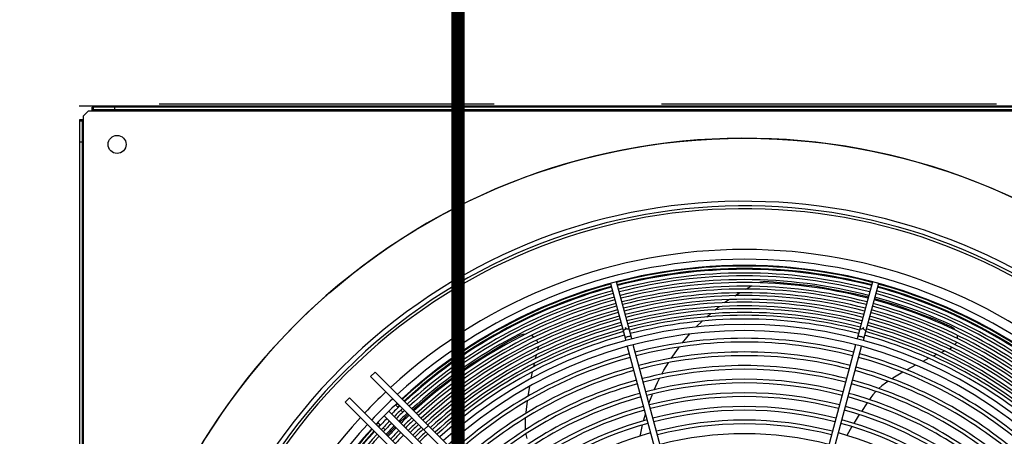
# Model space of a CAD drawing. Header units: centimetres. Extents: x -92429 to 178773, y 2337 to 428125.
# Tile 54 of 138: x 162314 to 162387, y 9191 to 9222. Entities that reach past the tile are written whole.
import ezdxf

# ---------------------------------------------------------------- set-up
doc = ezdxf.new("R2010")
doc.units = ezdxf.units.CM
doc.header["$LTSCALE"] = 50
doc.linetypes.add('DASHED', pattern=[0.75, 0.5, -0.25])
doc.layers.add('Dach_Ist$0$RYSUNKOWE_NIEDRUK', color=6, linetype='Continuous', plot=False)
doc.layers.add('WL_urządzenia', color=1, linetype='Continuous')

msp = doc.modelspace()

# ---------------------------------------------------------------- linework, layer by layer
at = {"layer": 'Dach_Ist$0$RYSUNKOWE_NIEDRUK', "color": 8, "const_width": 1, "elevation": 2170}
msp.add_lwpolyline([(162474.34, 8804.997), (162761.334, 8893.291), (162225.915, 8893.291), (162346.373, 8893.291), (162346.373, 8733.149), (162346.373, 13607.706), (162346.373, 13508.773), (162262.567, 13508.773), (162671.299, 13508.773), (162444.719, 13577.681)], dxfattribs=at)
at = {"layer": 'WL_urządzenia', "color": 1, "linetype": 'Continuous'}
for p, q in [((162318.11, 9216.033, 2170), (162417.391, 9216.033, 2170)), ((162319.083, 9215.662, 2170), (162319.083, 9215.94, 2170)), ((162416.418, 9215.94, 2170), (162319.083, 9215.94, 2170)), ((162319.176, 9215.755, 2170), (162319.176, 9215.94, 2170)), ((162320.752, 9215.94, 2170), (162320.752, 9215.755, 2170)), ((162318.434, 9215.292, 2170), (162318.805, 9215.662, 2170)), ((162318.434, 9215.013, 2170), (162318.434, 9215.292, 2170)), ((162318.805, 9215.662, 2170), (162319.083, 9215.662, 2170)), ((162319.176, 9215.755, 2170), (162319.083, 9215.755, 2170)), ((162319.083, 9215.662, 2170), (162416.418, 9215.662, 2170)), ((162416.325, 9215.755, 2170), (162319.176, 9215.755, 2170)), ((162318.156, 9117.678, 2170), (162318.156, 9215.013, 2170)), ((162318.156, 9215.013, 2170), (162318.434, 9215.013, 2170)), ((162318.156, 9214.921, 2170), (162318.341, 9214.921, 2170)), ((162318.341, 9215.013, 2170), (162318.341, 9214.921, 2170)), ((162318.341, 9214.921, 2170), (162318.341, 9117.771, 2170)), ((162318.434, 9117.678, 2170), (162318.434, 9215.013, 2170)), ((162318.156, 9213.345, 2170), (162318.341, 9213.345, 2170)), ((162357.75, 9202.773, 2170), (162358.889, 9198.52, 2170)), ((162359.337, 9198.64, 2170), (162358.198, 9202.893, 2170)), ((162368.795, 9202.832, 2170), (162368.823, 9202.846, 2170)), ((162368.823, 9202.846, 2170), (162368.969, 9202.899, 2170)), ((162368.969, 9202.899, 2170), (162369.15, 9202.93, 2170)), ((162369.15, 9202.93, 2170), (162369.253, 9202.932, 2170)), ((162369.253, 9202.932, 2170), (162369.925, 9202.898, 2170)), ((162369.925, 9202.898, 2170), (162373, 9202.584, 2170)), ((162377.303, 9202.893, 2170), (162376.164, 9198.64, 2170)), ((162377.751, 9202.773, 2170), (162376.611, 9198.52, 2170)), ((162367.022, 9201.858, 2170), (162367.375, 9202.076, 2170)), ((162367.861, 9202.356, 2170), (162368.253, 9202.566, 2170)), ((162373, 9202.584, 2170), (162376.056, 9202.008, 2170)), ((162376.056, 9202.008, 2170), (162377.003, 9201.774, 2170)), ((162366.262, 9201.343, 2170), (162366.582, 9201.568, 2170)), ((162377.451, 9201.654, 2170), (162379.049, 9201.176, 2170)), ((162364.94, 9200.277, 2170), (162365.207, 9200.512, 2170)), ((162365.571, 9200.815, 2170), (162365.742, 9200.951, 2170)), ((162365.742, 9200.951, 2170), (162365.863, 9201.046, 2170)), ((162379.049, 9201.176, 2170), (162381.931, 9200.105, 2170)), ((162364.159, 9199.524, 2170), (162364.607, 9199.969, 2170)), ((162381.931, 9200.105, 2170), (162383.093, 9199.593, 2170)), ((162383.093, 9199.593, 2170), (162383.162, 9199.558, 2170)), ((162383.162, 9199.558, 2170), (162383.313, 9199.451, 2170)), ((162383.313, 9199.451, 2170), (162383.437, 9199.319, 2170)), ((162383.437, 9199.319, 2170), (162383.454, 9199.296, 2170)), ((162347.261, 9196.693, 2170), (162349.878, 9198.305, 2170)), ((162349.878, 9198.305, 2170), (162350.997, 9198.905, 2170)), ((162350.997, 9198.905, 2170), (162351.067, 9198.937, 2170)), ((162351.067, 9198.937, 2170), (162351.245, 9198.991, 2170)), ((162351.245, 9198.991, 2170), (162351.425, 9199.008, 2170)), ((162351.425, 9199.008, 2170), (162351.453, 9199.007, 2170)), ((162351.86, 9198.897, 2170), (162351.939, 9198.85, 2170)), ((162351.939, 9198.85, 2170), (162352.056, 9198.756, 2170)), ((162352.231, 9198.532, 2170), (162352.278, 9198.435, 2170)), ((162352.278, 9198.435, 2170), (162352.313, 9198.335, 2170)), ((162363.123, 9198.342, 2170), (162363.455, 9198.746, 2170)), ((162363.455, 9198.746, 2170), (162363.675, 9199.001, 2170)), ((162383.511, 9198.294, 2170), (162383.454, 9198.206, 2170)), ((162383.559, 9198.391, 2170), (162383.511, 9198.294, 2170)), ((162383.618, 9198.909, 2170), (162383.629, 9198.817, 2170)), ((162383.629, 9198.817, 2170), (162383.628, 9198.667, 2170)), ((162352.317, 9197.842, 2170), (162352.302, 9197.784, 2170)), ((162352.331, 9197.902, 2170), (162352.317, 9197.842, 2170)), ((162352.347, 9198.043, 2170), (162352.331, 9197.902, 2170)), ((162359.009, 9198.072, 2170), (162362.896, 9183.566, 2170)), ((162363.344, 9183.686, 2170), (162359.457, 9198.192, 2170)), ((162362.283, 9197.175, 2170), (162362.821, 9197.947, 2170)), ((162362.821, 9197.947, 2170), (162362.878, 9198.024, 2170)), ((162376.044, 9198.192, 2170), (162372.157, 9183.686, 2170)), ((162372.604, 9183.566, 2170), (162376.491, 9198.072, 2170)), ((162382.671, 9197.726, 2170), (162382.42, 9197.614, 2170)), ((162382.676, 9197.728, 2170), (162382.671, 9197.726, 2170)), ((162383.068, 9197.899, 2170), (162383.013, 9197.875, 2170)), ((162383.123, 9197.924, 2170), (162383.068, 9197.899, 2170)), ((162383.245, 9197.999, 2170), (162383.123, 9197.924, 2170)), ((162352.208, 9197.423, 2170), (162352.143, 9197.156, 2170)), ((162352.21, 9197.428, 2170), (162352.208, 9197.423, 2170)), ((162361.745, 9196.288, 2170), (162362.08, 9196.855, 2170)), ((162381.511, 9197.184, 2170), (162381.051, 9196.953, 2170)), ((162382.089, 9197.461, 2170), (162381.837, 9197.343, 2170)), ((162339.859, 9195.81, 2170), (162340.187, 9196.138, 2170)), ((162340.187, 9196.138, 2170), (162364.216, 9172.109, 2170)), ((162344.762, 9194.847, 2170), (162347.261, 9196.693, 2170)), ((162351.921, 9196.176, 2170), (162351.82, 9195.67, 2170)), ((162352.059, 9196.801, 2170), (162351.998, 9196.53, 2170)), ((162361.589, 9196.003, 2170), (162361.745, 9196.288, 2170)), ((162379.565, 9196.14, 2170), (162378.817, 9195.689, 2170)), ((162380.522, 9196.675, 2170), (162379.872, 9196.316, 2170)), ((162363.825, 9171.844, 2170), (162339.859, 9195.81, 2170)), ((162361.023, 9194.834, 2170), (162361.27, 9195.376, 2170)), ((162361.27, 9195.376, 2170), (162361.422, 9195.684, 2170)), ((162378.452, 9195.459, 2170), (162378.266, 9195.333, 2170)), ((162378.467, 9195.469, 2170), (162378.452, 9195.459, 2170)), ((162378.817, 9195.689, 2170), (162378.763, 9195.655, 2170)), ((162342.997, 9193.328, 2170), (162344.762, 9194.847, 2170)), ((162351.713, 9195.082, 2170), (162351.596, 9194.349, 2170)), ((162377.531, 9194.683, 2170), (162377.327, 9194.444, 2170)), ((162377.557, 9194.711, 2170), (162377.531, 9194.683, 2170)), ((162378.003, 9195.132, 2170), (162377.774, 9194.93, 2170)), ((162378.266, 9195.333, 2170), (162378.003, 9195.132, 2170)), ((162337.959, 9193.909, 2170), (162338.286, 9194.237, 2170)), ((162361.987, 9169.881, 2170), (162337.959, 9193.909, 2170)), ((162338.286, 9194.237, 2170), (162362.252, 9170.271, 2170)), ((162351.547, 9193.999, 2170), (162351.441, 9193.132, 2170)), ((162360.627, 9193.828, 2170), (162360.852, 9194.424, 2170)), ((162360.852, 9194.424, 2170), (162360.889, 9194.516, 2170)), ((162377.183, 9194.255, 2170), (162377.07, 9194.095, 2170)), ((162377.327, 9194.444, 2170), (162377.183, 9194.255, 2170)), ((162341.204, 9193.22, 2170), (162344.317, 9190.107, 2170)), ((162341.703, 9193.704, 2170), (162341.91, 9193.498, 2170)), ((162342.106, 9193.301, 2170), (162342.257, 9193.151, 2170)), ((162376.903, 9193.857, 2170), (162376.473, 9193.219, 2170)), ((162340.876, 9192.893, 2170), (162343.99, 9189.779, 2170)), ((162342.023, 9192.401, 2170), (162342.426, 9192.793, 2170)), ((162342.426, 9192.793, 2170), (162342.657, 9193.012, 2170)), ((162351.382, 9192.478, 2170), (162351.379, 9192.147, 2170)), ((162351.398, 9192.703, 2170), (162351.382, 9192.478, 2170)), ((162351.399, 9192.72, 2170), (162351.398, 9192.703, 2170)), ((162351.441, 9193.132, 2170), (162351.434, 9193.068, 2170)), ((162360.226, 9192.52, 2170), (162360.364, 9193.018, 2170)), ((162376.004, 9192.482, 2170), (162375.911, 9192.329, 2170)), ((162376.316, 9192.977, 2170), (162376.004, 9192.482, 2170)), ((162340.599, 9192.187, 2170), (162340.392, 9192.394, 2170)), ((162340.946, 9191.84, 2170), (162340.795, 9191.99, 2170)), ((162341.084, 9191.439, 2170), (162341.695, 9192.073, 2170)), ((162343.835, 9191.835, 2170), (162344.162, 9192.163, 2170)), ((162351.379, 9192.147, 2170), (162351.397, 9191.843, 2170)), ((162359.989, 9191.456, 2170), (162360.148, 9192.207, 2170)), ((162375.763, 9192.083, 2170), (162375.382, 9191.425, 2170)), ((162351.435, 9191.537, 2170), (162351.442, 9191.499, 2170)), ((162351.442, 9191.499, 2170), (162351.504, 9191.191, 2170)), ((162359.975, 9191.381, 2170), (162359.989, 9191.456, 2170))]:
    msp.add_line(p, q, dxfattribs=at)
at = {"layer": 'WL_urządzenia', "color": 1, "linetype": 'DASHED'}
msp.add_line((162424.066, 9216.172, 2170), (162318.249, 9216.172, 2170), dxfattribs=at)
at = {"layer": 'WL_urządzenia', "color": 1, "linetype": 'Continuous'}
for points in [[(162359.144, 9199.363, -0.407676), (162358.871, 9199.484, -0.407676), (162358.696, 9199.243)], [(162376.805, 9199.243, -0.407676), (162376.63, 9199.484, -0.407676), (162376.357, 9199.363)], [(162359.282, 9198.845, -0.037253), (162359.056, 9198.793, -0.037253), (162358.835, 9198.725)], [(162376.666, 9198.725, -0.037253), (162376.445, 9198.793, -0.037253), (162376.219, 9198.845)]]:
    msp.add_lwpolyline(points, format="xyb", dxfattribs=at)
for centre, radius in [((162320.937, 9213.159, 2170), 0.672), ((162320.937, 9213.159, 2170), 0.672), ((162367.75, 9166.346, 2170), 47.277)]:
    msp.add_circle(centre, radius, dxfattribs=at)
for radius, start, end in [(47.277, 229.44157, 220.55843), (42.566, 227.99606, 222.00394), (42.222, 228.02047, 221.97953), (42.012, 228.03557, 221.96443), (38.964, 47.31794, 132.68206), (38.239, 47.36195, 132.63805), (37.775, 47.39095, 132.60905), (37.729, 75.35194, 104.64806), (37.544, 75.35368, 104.64632), (37.483, 75.35425, 104.64575), (37.205, 75.3569, 104.6431), (37.729, 105.35194, 132.60611), (36.992, 75.35895, 104.64105), (36.714, 75.36167, 104.63833), (36.501, 75.36378, 104.63622), (37.729, 47.39389, 74.64806), (37.544, 105.35368, 132.59429), (37.483, 105.35425, 132.59039), (37.205, 105.3569, 132.57237), (36.992, 105.35895, 132.5584), (36.223, 75.36657, 104.63343), (36.011, 75.36874, 104.63126), (35.732, 75.37161, 104.62839), (36.992, 47.4416, 74.64105), (37.205, 47.42763, 74.6431), (37.483, 47.40961, 74.64575), (37.544, 47.40571, 74.64632), (36.714, 105.36167, 132.5399), (36.501, 105.36378, 132.52556), (36.223, 105.36657, 132.50655), (35.52, 75.37383, 104.62617), (35.242, 75.37678, 104.62322), (35.029, 75.37907, 104.62093), (36.223, 47.49345, 74.63343), (36.501, 47.47444, 74.63622), (36.714, 47.4601, 74.63833), (36.011, 105.36874, 132.49181), (35.732, 105.37161, 132.47228), (35.52, 105.37383, 132.45714), (34.751, 75.3821, 104.6179), (34.538, 75.38445, 104.61555), (34.26, 75.38758, 104.61242), (35.52, 47.54286, 74.62617), (35.732, 47.52772, 74.62839), (36.011, 47.50819, 74.63126), (35.242, 105.37678, 132.43706), (35.029, 105.37907, 132.42149), (34.751, 105.3821, 132.40084), (34.048, 75.39, 104.61), (33.769, 75.39321, 104.60679), (34.751, 47.59916, 74.6179), (35.029, 47.57851, 74.62093), (35.242, 47.56294, 74.62322), (34.538, 105.38445, 132.38482), (34.26, 105.38758, 132.36358), (34.048, 105.39, 132.3471), (33.372, 47.70664, 132.29336), (32.908, 47.74479, 132.25521), (34.048, 47.6529, 74.61), (34.26, 47.63642, 74.61242), (34.538, 47.61518, 74.61555), (33.769, 105.39321, 132.32524), (32.329, 75.41073, 104.58927), (32.051, 75.41429, 104.58571), (33.769, 47.67476, 74.60679), (31.31, 75.4241, 104.5759), (32.329, 105.41073, 132.20596), (32.051, 105.41429, 132.18169), (31.032, 75.4279, 104.5721), (32.051, 47.81831, 74.58571), (32.329, 47.79404, 74.58927), (31.31, 105.4241, 132.11495), (31.032, 105.4279, 132.08907), (30.291, 75.43836, 104.56164), (30.013, 75.44243, 104.55757), (31.032, 47.91093, 74.5721), (31.31, 47.88505, 74.5759), (30.291, 105.43836, 132.01781), (29.272, 75.45362, 104.54638), (30.291, 47.98219, 74.56164), (38.964, 133.36403, 136.63597), (30.013, 105.44243, 131.99015), (28.994, 75.45797, 104.54203), (30.013, 48.00985, 74.55757), (38.239, 133.33298, 136.66702), (29.272, 105.45362, 131.91389), (28.994, 105.45798, 131.88426), (28.253, 75.46998, 104.53002), (27.975, 75.47466, 104.52534), (28.994, 48.11574, 74.54202), (29.272, 48.08611, 74.54638), (37.775, 133.31252, 136.68748), (37.483, 133.29935, 134.64575), (37.205, 133.28663, 134.6431), (37.729, 133.31044, 133.5921), (36.992, 133.27678, 134.64105), (37.544, 133.3021, 133.58515), (28.253, 105.46999, 131.80248), (27.975, 105.47466, 131.77065), (27.234, 75.48757, 104.51243), (26.956, 75.4926, 104.5074), (27.975, 48.22935, 74.52534), (28.253, 48.19752, 74.53001), (38.964, 137.31794, 221.72673), (37.483, 135.35425, 136.70065), (37.205, 135.3569, 136.71337), (36.714, 133.26373, 134.63833), (36.501, 133.25361, 134.63622), (36.223, 133.24019, 134.63343), (36.011, 133.2298, 134.63126), (27.234, 105.48757, 131.68271), (26.215, 75.50652, 104.49348), (27.234, 48.31729, 74.51243), (38.239, 137.36195, 222.63805), (37.775, 137.39095, 222.60905), (37.729, 137.39389, 164.64806), (37.544, 137.40572, 164.64632), (37.483, 137.40961, 164.64575), (37.729, 136.4079, 136.68956), (37.544, 136.41485, 136.6979), (36.992, 135.35895, 136.72322), (36.714, 135.36167, 136.73628), (36.501, 135.36378, 136.74639), (36.223, 135.36657, 136.75981), (35.732, 133.21602, 134.62839), (35.52, 133.20533, 134.62617), (35.242, 133.19117, 134.62322), (35.029, 133.18018, 134.62093), (34.751, 133.16561, 134.6179), (26.956, 105.4926, 131.64844), (25.937, 75.51196, 104.48804), (26.956, 48.35156, 74.5074), (37.205, 137.42763, 164.6431), (36.992, 137.4416, 164.64105), (36.011, 135.36874, 136.7702), (35.732, 135.37161, 136.78398), (34.538, 133.15431, 134.61555), (26.215, 105.50652, 131.55361), (25.196, 75.52701, 104.47299), (26.215, 48.44639, 74.49348)]:
    msp.add_arc((162367.75, 9166.346, 2170), radius, start, end, dxfattribs=at)

doc.saveas('drawing.dxf')
